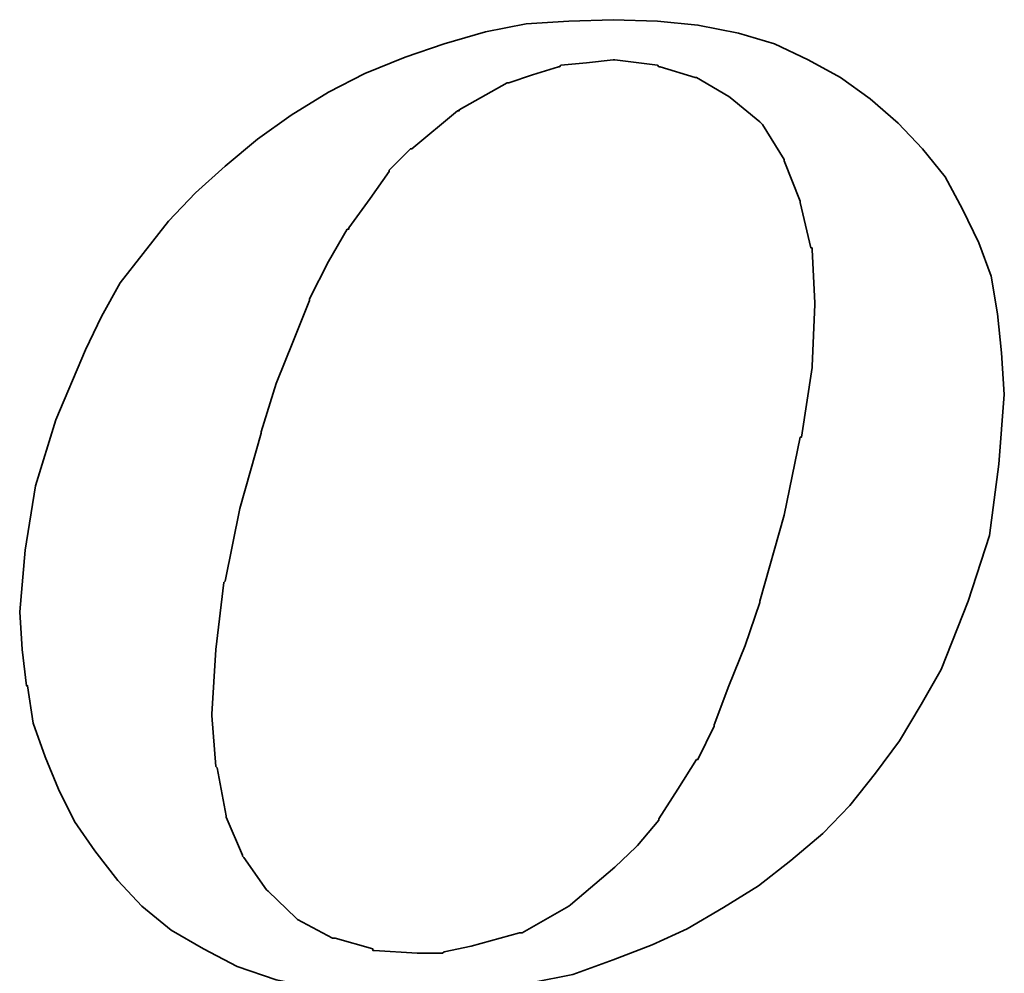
# Model space of a CAD drawing. Extents: x 32 to 191, y 46 to 143.
# Tile 42 of 53: x 166.28 to 168.17, y 95.17 to 97.01. Entities that reach past the tile are written whole.
import ezdxf

# ---------------------------------------------------------------- set-up
doc = ezdxf.new("R2010")
doc.units = 0
doc.header["$LTSCALE"] = 3
doc.header["$MEASUREMENT"] = 0
doc.layers.add('DIM', color=4, linetype='Continuous')
doc.layers.add('layer 1', color=7, linetype='Continuous')

# ---------------------------------------------------------------- blocks, each defined once
blk = doc.blocks.new('TBI MOTION logo(完整正式版)')
at = {"layer": 'layer 1', "color": 22, "lineweight": 35}
for points, knots in [([(-11.34375, -6.98375), (-11.34375, -6.98375), (-10.91375, -7.43875), (-10.91375, -7.43875), (-10.91375, -7.43875), (-10.91375, -7.43875), (-10.38625, -7.87125), (-10.38625, -7.87125), (-10.38625, -7.87125), (-10.38625, -7.87125), (-9.81125, -8.20375), (-9.81125, -8.20375), (-9.81125, -8.20375), (-9.81125, -8.20375), (-9.21125, -8.51875), (-9.21125, -8.51875), (-9.21125, -8.51875), (-9.21125, -8.51875), (-8.51625, -8.75875), (-8.51625, -8.75875), (-8.51625, -8.75875), (-8.51625, -8.75875), (-7.77125, -8.90375), (-7.77125, -8.90375), (-7.77125, -8.90375), (-7.77125, -8.90375), (-6.97875, -8.99875), (-6.97875, -8.99875), (-6.97875, -8.99875), (-6.97875, -8.99875), (-6.14125, -9.02375), (-6.14125, -9.02375), (-6.14125, -9.02375), (-6.14125, -9.02375), (-5.37125, -8.99875), (-5.37125, -8.99875), (-5.37125, -8.99875), (-5.37125, -8.99875), (-4.65375, -8.94875), (-4.65375, -8.94875), (-4.65375, -8.94875), (-4.65375, -8.94875), (-3.93375, -8.80625), (-3.93375, -8.80625), (-3.93375, -8.80625), (-3.93375, -8.80625), (-3.21375, -8.66375), (-3.21375, -8.66375), (-3.21375, -8.66375), (-3.21375, -8.66375), (-2.49375, -8.39875), (-2.49375, -8.39875), (-2.49375, -8.39875), (-2.49375, -8.39875), (-1.79875, -8.13375), (-1.79875, -8.13375), (-1.79875, -8.13375), (-1.79875, -8.13375), (-1.17375, -7.84375), (-1.17375, -7.84375), (-1.17375, -7.84375), (-1.17375, -7.84375), (-0.52375, -7.46375), (-0.52375, -7.46375), (-0.52375, -7.46375), (-0.52375, -7.46375), (0.10124, -7.07875), (0.10124, -7.07875), (0.10124, -7.07875), (0.10124, -7.07875), (0.67625, -6.62375), (0.67625, -6.62375), (0.67625, -6.62375), (0.67625, -6.62375), (1.24874, -6.14375), (1.24874, -6.14375), (1.24874, -6.14375), (1.24874, -6.14375), (1.72874, -5.64125), (1.72874, -5.64125), (1.72874, -5.64125), (1.72874, -5.64125), (2.18624, -5.06375), (2.18624, -5.06375), (2.18624, -5.06375), (2.18624, -5.06375), (2.61625, -4.48874), (2.61625, -4.48874), (2.61625, -4.48874), (2.61625, -4.48874), (3.00125, -3.83874), (3.00125, -3.83874), (3.00125, -3.83874), (3.00125, -3.83874), (3.36124, -3.21374), (3.36124, -3.21374), (3.36124, -3.21374), (3.36124, -3.21374), (3.84374, -1.99125), (3.84374, -1.99125), (3.84374, -1.99125), (3.84374, -1.99125), (4.22625, -0.81875), (4.22625, -0.81875), (4.22625, -0.81875), (4.22625, -0.81875), (4.39125, 0.45624), (4.39125, 0.45624), (4.39125, 0.45624), (4.39125, 0.45624), (4.48874, 1.70124), (4.48874, 1.70124), (4.48874, 1.70124), (4.48874, 1.70124), (4.43874, 2.44625), (4.43874, 2.44625), (4.43874, 2.44625), (4.43874, 2.44625), (4.36874, 3.14125), (4.36874, 3.14125), (4.36874, 3.14125), (4.36874, 3.14125), (4.25125, 3.81125), (4.25125, 3.81125), (4.25125, 3.81125), (4.25125, 3.81125), (4.03124, 4.41125), (4.03124, 4.41125), (4.03124, 4.41125), (4.03124, 4.41125), (3.74374, 5.01125), (3.74374, 5.01125), (3.74374, 5.01125), (3.74374, 5.01125), (3.43124, 5.58875), (3.43124, 5.58875), (3.43124, 5.58875), (3.43124, 5.58875), (3.02625, 6.09125), (3.02625, 6.09125), (3.02625, 6.09125), (3.02625, 6.09125), (2.59374, 6.54875), (2.59374, 6.54875), (2.59374, 6.54875), (2.59374, 6.54875), (2.09124, 6.98125), (2.09124, 6.98125), (2.09124, 6.98125), (2.09124, 6.98125), (1.56124, 7.36625), (1.56124, 7.36625), (1.56124, 7.36625), (1.56124, 7.36625), (0.98624, 7.67625), (0.98624, 7.67625), (0.98624, 7.67625), (0.98624, 7.67625), (0.38624, 7.96375), (0.38624, 7.96375), (0.38624, 7.96375), (0.38624, 7.96375), (-0.25875, 8.15625), (-0.25875, 8.15625), (-0.25875, 8.15625), (-0.25875, 8.15625), (-0.98125, 8.30125), (-0.98125, 8.30125), (-0.98125, 8.30125), (-0.98125, 8.30125), (-1.70124, 8.37125), (-1.70124, 8.37125), (-1.70124, 8.37125), (-1.70124, 8.37125), (-2.49375, 8.39624), (-2.49375, 8.39624), (-2.49375, 8.39624), (-2.49375, 8.39624), (-3.28625, 8.37125), (-3.28625, 8.37125), (-3.28625, 8.37125), (-3.28625, 8.37125), (-4.05125, 8.32125), (-4.05125, 8.32125), (-4.05125, 8.32125), (-4.05125, 8.32125), (-4.77375, 8.18125), (-4.77375, 8.18125), (-4.77375, 8.18125), (-4.77375, 8.18125), (-5.51625, 7.96375), (-5.51625, 7.96375), (-5.51625, 7.96375), (-5.51625, 7.96375), (-6.21125, 7.72625), (-6.21125, 7.72625), (-6.21125, 7.72625), (-6.21125, 7.72625), (-6.92875, 7.43625), (-6.92875, 7.43625), (-6.92875, 7.43625), (-6.92875, 7.43625), (-7.57875, 7.10125), (-7.57875, 7.10125), (-7.57875, 7.10125), (-7.57875, 7.10125), (-8.24875, 6.69125), (-8.24875, 6.69125), (-8.24875, 6.69125), (-8.24875, 6.69125), (-8.84875, 6.26125), (-8.84875, 6.26125), (-8.84875, 6.26125), (-8.84875, 6.26125), (-9.42625, 5.78125), (-9.42625, 5.78125), (-9.42625, 5.78125), (-9.42625, 5.78125), (-9.95375, 5.30125), (-9.95375, 5.30125), (-9.95375, 5.30125), (-9.95375, 5.30125), (-10.43375, 4.79624), (-10.43375, 4.79624), (-10.43375, 4.79624), (-10.43375, 4.79624), (-10.88875, 4.22125), (-10.88875, 4.22125), (-10.88875, 4.22125), (-10.88875, 4.22125), (-11.29875, 3.69375), (-11.29875, 3.69375), (-11.29875, 3.69375), (-11.29875, 3.69375), (-11.63375, 3.09125), (-11.63375, 3.09125), (-11.63375, 3.09125), (-11.63375, 3.09125), (-11.91875, 2.49625), (-11.91875, 2.49625), (-11.91875, 2.49625), (-11.91875, 2.49625), (-12.44875, 1.24625), (-12.44875, 1.24625), (-12.44875, 1.24625), (-12.44875, 1.24625), (-12.80875, 0.06874), (-12.80875, 0.06874), (-12.80875, 0.06874), (-12.80875, 0.06874), (-12.99875, -1.07875), (-12.99875, -1.07875), (-12.99875, -1.07875), (-12.99875, -1.07875), (-13.09375, -2.18375), (-13.09375, -2.18375), (-13.09375, -2.18375), (-13.09375, -2.18375), (-13.04875, -2.85375), (-13.04875, -2.85375), (-13.04875, -2.85375), (-13.04875, -2.85375), (-12.97375, -3.50375), (-12.97375, -3.50375), (-12.97375, -3.50375), (-12.97375, -3.50375), (-12.95375, -3.50375), (-12.95375, -3.50375), (-12.95375, -3.50375), (-12.95375, -3.50375), (-12.85375, -4.17375), (-12.85375, -4.17375), (-12.85375, -4.17375), (-12.85375, -4.17375), (-12.63875, -4.77624), (-12.63875, -4.77624), (-12.63875, -4.77624), (-12.63875, -4.77624), (-12.39875, -5.35125), (-12.39875, -5.35125), (-12.39875, -5.35125), (-12.39875, -5.35125), (-12.11375, -5.92875), (-12.11375, -5.92875), (-12.11375, -5.92875), (-12.11375, -5.92875), (-11.75375, -6.45375), (-11.75375, -6.45375), (-11.75375, -6.45375), (-11.75375, -6.45375), (-11.34375, -6.98375), (-11.34375, -6.98375)], [0, 0, 0, 0, 0.01369863, 0.01369863, 0.01369863, 0.01369863, 0.02739726, 0.02739726, 0.02739726, 0.02739726, 0.04109589, 0.04109589, 0.04109589, 0.04109589, 0.05479452, 0.05479452, 0.05479452, 0.05479452, 0.06849315, 0.06849315, 0.06849315, 0.06849315, 0.08219178, 0.08219178, 0.08219178, 0.08219178, 0.09589041, 0.09589041, 0.09589041, 0.09589041, 0.10958904, 0.10958904, 0.10958904, 0.10958904, 0.12328767, 0.12328767, 0.12328767, 0.12328767, 0.1369863, 0.1369863, 0.1369863, 0.1369863, 0.15068493, 0.15068493, 0.15068493, 0.15068493, 0.16438356, 0.16438356, 0.16438356, 0.16438356, 0.17808219, 0.17808219, 0.17808219, 0.17808219, 0.19178082, 0.19178082, 0.19178082, 0.19178082, 0.20547945, 0.20547945, 0.20547945, 0.20547945, 0.21917808, 0.21917808, 0.21917808, 0.21917808, 0.23287671, 0.23287671, 0.23287671, 0.23287671, 0.24657534, 0.24657534, 0.24657534, 0.24657534, 0.26027397, 0.26027397, 0.26027397, 0.26027397, 0.2739726, 0.2739726, 0.2739726, 0.2739726, 0.28767123, 0.28767123, 0.28767123, 0.28767123, 0.30136986, 0.30136986, 0.30136986, 0.30136986, 0.31506849, 0.31506849, 0.31506849, 0.31506849, 0.32876712, 0.32876712, 0.32876712, 0.32876712, 0.34246575, 0.34246575, 0.34246575, 0.34246575, 0.35616438, 0.35616438, 0.35616438, 0.35616438, 0.36986301, 0.36986301, 0.36986301, 0.36986301, 0.38356164, 0.38356164, 0.38356164, 0.38356164, 0.39726027, 0.39726027, 0.39726027, 0.39726027, 0.4109589, 0.4109589, 0.4109589, 0.4109589, 0.42465753, 0.42465753, 0.42465753, 0.42465753, 0.43835616, 0.43835616, 0.43835616, 0.43835616, 0.45205479, 0.45205479, 0.45205479, 0.45205479, 0.46575342, 0.46575342, 0.46575342, 0.46575342, 0.47945205, 0.47945205, 0.47945205, 0.47945205, 0.49315068, 0.49315068, 0.49315068, 0.49315068, 0.50684932, 0.50684932, 0.50684932, 0.50684932, 0.52054795, 0.52054795, 0.52054795, 0.52054795, 0.53424658, 0.53424658, 0.53424658, 0.53424658, 0.54794521, 0.54794521, 0.54794521, 0.54794521, 0.56164384, 0.56164384, 0.56164384, 0.56164384, 0.57534247, 0.57534247, 0.57534247, 0.57534247, 0.5890411, 0.5890411, 0.5890411, 0.5890411, 0.60273973, 0.60273973, 0.60273973, 0.60273973, 0.61643836, 0.61643836, 0.61643836, 0.61643836, 0.63013699, 0.63013699, 0.63013699, 0.63013699, 0.64383562, 0.64383562, 0.64383562, 0.64383562, 0.65753425, 0.65753425, 0.65753425, 0.65753425, 0.67123288, 0.67123288, 0.67123288, 0.67123288, 0.68493151, 0.68493151, 0.68493151, 0.68493151, 0.69863014, 0.69863014, 0.69863014, 0.69863014, 0.71232877, 0.71232877, 0.71232877, 0.71232877, 0.7260274, 0.7260274, 0.7260274, 0.7260274, 0.73972603, 0.73972603, 0.73972603, 0.73972603, 0.75342466, 0.75342466, 0.75342466, 0.75342466, 0.76712329, 0.76712329, 0.76712329, 0.76712329, 0.78082192, 0.78082192, 0.78082192, 0.78082192, 0.79452055, 0.79452055, 0.79452055, 0.79452055, 0.80821918, 0.80821918, 0.80821918, 0.80821918, 0.82191781, 0.82191781, 0.82191781, 0.82191781, 0.83561644, 0.83561644, 0.83561644, 0.83561644, 0.84931507, 0.84931507, 0.84931507, 0.84931507, 0.8630137, 0.8630137, 0.8630137, 0.8630137, 0.87671233, 0.87671233, 0.87671233, 0.87671233, 0.89041096, 0.89041096, 0.89041096, 0.89041096, 0.90410959, 0.90410959, 0.90410959, 0.90410959, 0.91780822, 0.91780822, 0.91780822, 0.91780822, 0.93150685, 0.93150685, 0.93150685, 0.93150685, 0.94520548, 0.94520548, 0.94520548, 0.94520548, 0.95890411, 0.95890411, 0.95890411, 0.95890411, 0.97260274, 0.97260274, 0.97260274, 0.97260274, 0.98630137, 0.98630137, 0.98630137, 0.98630137, 1, 1, 1, 1]), ([(-8.77875, 1.03124), (-8.77875, 1.03124), (-8.51625, 1.89625), (-8.51625, 1.89625), (-8.51625, 1.89625), (-8.51625, 1.89625), (-8.20375, 2.66375), (-8.20375, 2.66375), (-8.20375, 2.66375), (-8.20375, 2.66375), (-7.91625, 3.38125), (-7.91625, 3.38125), (-7.91625, 3.38125), (-7.91625, 3.38125), (-7.91625, 3.40624), (-7.91625, 3.40624), (-7.91625, 3.40624), (-7.91625, 3.40624), (-7.57875, 4.07624), (-7.57875, 4.07624), (-7.57875, 4.07624), (-7.57875, 4.07624), (-7.24375, 4.65125), (-7.24375, 4.65125), (-7.24375, 4.65125), (-7.24375, 4.65125), (-7.21875, 4.65125), (-7.21875, 4.65125), (-7.21875, 4.65125), (-7.21875, 4.65125), (-7.21875, 4.67624), (-7.21875, 4.67624), (-7.21875, 4.67624), (-7.21875, 4.67624), (-6.83625, 5.20375), (-6.83625, 5.20375), (-6.83625, 5.20375), (-6.83625, 5.20375), (-6.49875, 5.68625), (-6.49875, 5.68625), (-6.49875, 5.68625), (-6.49875, 5.68625), (-6.49875, 5.70625), (-6.49875, 5.70625), (-6.49875, 5.70625), (-6.49875, 5.70625), (-6.11625, 6.09125), (-6.11625, 6.09125), (-6.11625, 6.09125), (-6.11625, 6.09125), (-6.09125, 6.09125), (-6.09125, 6.09125), (-6.09125, 6.09125), (-6.09125, 6.09125), (-5.27375, 6.76625), (-5.27375, 6.76625), (-5.27375, 6.76625), (-5.27375, 6.76625), (-5.24875, 6.76625), (-5.24875, 6.76625), (-5.24875, 6.76625), (-5.24875, 6.76625), (-5.24875, 6.78625), (-5.24875, 6.78625), (-5.24875, 6.78625), (-5.24875, 6.78625), (-4.38875, 7.26624), (-4.38875, 7.26624), (-4.38875, 7.26624), (-4.38875, 7.26624), (-4.36125, 7.26624), (-4.36125, 7.26624), (-4.36125, 7.26624), (-4.36125, 7.26624), (-3.93375, 7.41125), (-3.93375, 7.41125), (-3.93375, 7.41125), (-3.93375, 7.41125), (-3.47375, 7.55625), (-3.47375, 7.55625), (-3.47375, 7.55625), (-3.47375, 7.55625), (-3.45375, 7.55625), (-3.45375, 7.55625), (-3.45375, 7.55625), (-3.45375, 7.55625), (-3.42875, 7.58124), (-3.42875, 7.58124), (-3.42875, 7.58124), (-3.42875, 7.58124), (-2.97375, 7.62625), (-2.97375, 7.62625), (-2.97375, 7.62625), (-2.97375, 7.62625), (-2.49375, 7.67625), (-2.49375, 7.67625), (-2.49375, 7.67625), (-2.49375, 7.67625), (-2.46875, 7.67625), (-2.46875, 7.67625), (-2.46875, 7.67625), (-2.46875, 7.67625), (-1.70124, 7.58124), (-1.70124, 7.58124), (-1.70124, 7.58124), (-1.70124, 7.58124), (-1.67875, 7.55625), (-1.67875, 7.55625), (-1.67875, 7.55625), (-1.67875, 7.55625), (-1.65375, 7.55625), (-1.65375, 7.55625), (-1.65375, 7.55625), (-1.65375, 7.55625), (-1.03125, 7.36625), (-1.03125, 7.36625), (-1.03125, 7.36625), (-1.03125, 7.36625), (-1.00625, 7.36625), (-1.00625, 7.36625), (-1.00625, 7.36625), (-1.00625, 7.36625), (-0.43124, 7.02624), (-0.43124, 7.02624), (-0.43124, 7.02624), (-0.43124, 7.02624), (-0.40625, 7.00624), (-0.40625, 7.00624), (-0.40625, 7.00624), (-0.40625, 7.00624), (0.12124, 6.57124), (0.12124, 6.57124), (0.12124, 6.57124), (0.12124, 6.57124), (0.14624, 6.54875), (0.14624, 6.54875), (0.14624, 6.54875), (0.14624, 6.54875), (0.17124, 6.52375), (0.17124, 6.52375), (0.17124, 6.52375), (0.17124, 6.52375), (0.55625, 5.89875), (0.55625, 5.89875), (0.55625, 5.89875), (0.55625, 5.89875), (0.55625, 5.87625), (0.55625, 5.87625), (0.55625, 5.87625), (0.55625, 5.87625), (0.84124, 5.15625), (0.84124, 5.15625), (0.84124, 5.15625), (0.84124, 5.15625), (0.84124, 5.13125), (0.84124, 5.13125), (0.84124, 5.13125), (0.84124, 5.13125), (1.03624, 4.31875), (1.03624, 4.31875), (1.03624, 4.31875), (1.03624, 4.31875), (1.05624, 4.31875), (1.05624, 4.31875), (1.05624, 4.31875), (1.05624, 4.31875), (1.05624, 4.29125), (1.05624, 4.29125), (1.05624, 4.29125), (1.05624, 4.29125), (1.10625, 3.33125), (1.10625, 3.33125), (1.10625, 3.33125), (1.10625, 3.33125), (1.10625, 3.30875), (1.10625, 3.30875), (1.10625, 3.30875), (1.10625, 3.30875), (1.05624, 2.20624), (1.05624, 2.20624), (1.05624, 2.20624), (1.05624, 2.20624), (1.05624, 2.18124), (1.05624, 2.18124), (1.05624, 2.18124), (1.05624, 2.18124), (0.86624, 0.93624), (0.86624, 0.93624), (0.86624, 0.93624), (0.86624, 0.93624), (0.84124, 0.93624), (0.84124, 0.93624), (0.84124, 0.93624), (0.84124, 0.93624), (0.55625, -0.45874), (0.55625, -0.45874), (0.55625, -0.45874), (0.55625, -0.45874), (0.12124, -1.99125), (0.12124, -1.99125), (0.12124, -1.99125), (0.12124, -1.99125), (0.12124, -2.01874), (0.12124, -2.01874), (0.12124, -2.01874), (0.12124, -2.01874), (-0.13874, -2.78375), (-0.13874, -2.78375), (-0.13874, -2.78375), (-0.13874, -2.78375), (-0.43124, -3.50375), (-0.43124, -3.50375), (-0.43124, -3.50375), (-0.43124, -3.50375), (-0.69375, -4.19875), (-0.69375, -4.19875), (-0.69375, -4.19875), (-0.69375, -4.19875), (-0.69375, -4.22375), (-0.69375, -4.22375), (-0.69375, -4.22375), (-0.69375, -4.22375), (-0.98125, -4.82374), (-0.98125, -4.82374), (-0.98125, -4.82374), (-0.98125, -4.82374), (-1.00625, -4.82374), (-1.00625, -4.82374), (-1.00625, -4.82374), (-1.00625, -4.82374), (-1.33875, -5.35125), (-1.33875, -5.35125), (-1.33875, -5.35125), (-1.33875, -5.35125), (-1.67875, -5.87875), (-1.67875, -5.87875), (-1.67875, -5.87875), (-1.67875, -5.87875), (-1.67875, -5.90375), (-1.67875, -5.90375), (-1.67875, -5.90375), (-1.67875, -5.90375), (-2.05875, -6.35875), (-2.05875, -6.35875), (-2.05875, -6.35875), (-2.05875, -6.35875), (-2.08375, -6.38375), (-2.08375, -6.38375), (-2.08375, -6.38375), (-2.08375, -6.38375), (-2.46875, -6.74375), (-2.46875, -6.74375), (-2.46875, -6.74375), (-2.46875, -6.74375), (-3.25875, -7.41625), (-3.25875, -7.41625), (-3.25875, -7.41625), (-3.25875, -7.41625), (-3.28625, -7.43875), (-3.28625, -7.43875), (-3.28625, -7.43875), (-3.28625, -7.43875), (-4.12375, -7.91875), (-4.12375, -7.91875), (-4.12375, -7.91875), (-4.12375, -7.91875), (-4.14875, -7.91875), (-4.14875, -7.91875), (-4.14875, -7.91875), (-4.14875, -7.91875), (-4.17125, -7.91875), (-4.17125, -7.91875), (-4.17125, -7.91875), (-4.17125, -7.91875), (-5.03375, -8.15875), (-5.03375, -8.15875), (-5.03375, -8.15875), (-5.03375, -8.15875), (-5.51625, -8.25625), (-5.51625, -8.25625), (-5.51625, -8.25625), (-5.51625, -8.25625), (-5.54125, -8.27875), (-5.54125, -8.27875), (-5.54125, -8.27875), (-5.54125, -8.27875), (-5.56375, -8.27875), (-5.56375, -8.27875), (-5.56375, -8.27875), (-5.56375, -8.27875), (-5.99625, -8.27875), (-5.99625, -8.27875), (-5.99625, -8.27875), (-5.99625, -8.27875), (-6.76375, -8.23125), (-6.76375, -8.23125), (-6.76375, -8.23125), (-6.76375, -8.23125), (-6.78875, -8.23125), (-6.78875, -8.23125), (-6.78875, -8.23125), (-6.78875, -8.23125), (-6.78875, -8.20375), (-6.78875, -8.20375), (-6.78875, -8.20375), (-6.78875, -8.20375), (-7.45875, -8.01375), (-7.45875, -8.01375), (-7.45875, -8.01375), (-7.45875, -8.01375), (-7.48375, -8.01375), (-7.48375, -8.01375), (-7.48375, -8.01375), (-7.48375, -8.01375), (-7.50875, -8.01375), (-7.50875, -8.01375), (-7.50875, -8.01375), (-7.50875, -8.01375), (-8.13125, -7.67875), (-8.13125, -7.67875), (-8.13125, -7.67875), (-8.13125, -7.67875), (-8.15625, -7.65375), (-8.15625, -7.65375), (-8.15625, -7.65375), (-8.15625, -7.65375), (-8.65875, -7.17375), (-8.65875, -7.17375), (-8.65875, -7.17375), (-8.65875, -7.17375), (-8.68375, -7.14875), (-8.68375, -7.14875), (-8.68375, -7.14875), (-8.68375, -7.14875), (-9.08875, -6.57375), (-9.08875, -6.57375), (-9.08875, -6.57375), (-9.08875, -6.57375), (-9.11375, -6.54875), (-9.11375, -6.54875), (-9.11375, -6.54875), (-9.11375, -6.54875), (-9.11375, -6.52875), (-9.11375, -6.52875), (-9.11375, -6.52875), (-9.11375, -6.52875), (-9.40375, -5.85375), (-9.40375, -5.85375), (-9.40375, -5.85375), (-9.40375, -5.85375), (-9.40375, -5.82875), (-9.40375, -5.82875), (-9.40375, -5.82875), (-9.40375, -5.82875), (-9.56875, -4.96875), (-9.56875, -4.96875), (-9.56875, -4.96875), (-9.56875, -4.96875), (-9.59375, -4.94375), (-9.59375, -4.94375), (-9.59375, -4.94375), (-9.59375, -4.94375), (-9.66375, -4.03375), (-9.66375, -4.03375), (-9.66375, -4.03375), (-9.66375, -4.03375), (-9.66375, -4.00875), (-9.66375, -4.00875), (-9.66375, -4.00875), (-9.66375, -4.00875), (-9.59375, -2.85375), (-9.59375, -2.85375), (-9.59375, -2.85375), (-9.59375, -2.85375), (-9.45125, -1.65875), (-9.45125, -1.65875), (-9.45125, -1.65875), (-9.45125, -1.65875), (-9.42625, -1.63375), (-9.42625, -1.63375), (-9.42625, -1.63375), (-9.42625, -1.63375), (-9.16125, -0.33875), (-9.16125, -0.33875), (-9.16125, -0.33875), (-9.16125, -0.33875), (-8.77875, 1.00624), (-8.77875, 1.00624), (-8.77875, 1.00624), (-8.77875, 1.00624), (-8.77875, 1.03124), (-8.77875, 1.03124)], [0, 0, 0, 0, 0.01020408, 0.01020408, 0.01020408, 0.01020408, 0.02040816, 0.02040816, 0.02040816, 0.02040816, 0.03061224, 0.03061224, 0.03061224, 0.03061224, 0.04081633, 0.04081633, 0.04081633, 0.04081633, 0.05102041, 0.05102041, 0.05102041, 0.05102041, 0.06122449, 0.06122449, 0.06122449, 0.06122449, 0.07142857, 0.07142857, 0.07142857, 0.07142857, 0.08163265, 0.08163265, 0.08163265, 0.08163265, 0.09183673, 0.09183673, 0.09183673, 0.09183673, 0.10204082, 0.10204082, 0.10204082, 0.10204082, 0.1122449, 0.1122449, 0.1122449, 0.1122449, 0.12244898, 0.12244898, 0.12244898, 0.12244898, 0.13265306, 0.13265306, 0.13265306, 0.13265306, 0.14285714, 0.14285714, 0.14285714, 0.14285714, 0.15306122, 0.15306122, 0.15306122, 0.15306122, 0.16326531, 0.16326531, 0.16326531, 0.16326531, 0.17346939, 0.17346939, 0.17346939, 0.17346939, 0.18367347, 0.18367347, 0.18367347, 0.18367347, 0.19387755, 0.19387755, 0.19387755, 0.19387755, 0.20408163, 0.20408163, 0.20408163, 0.20408163, 0.21428571, 0.21428571, 0.21428571, 0.21428571, 0.2244898, 0.2244898, 0.2244898, 0.2244898, 0.23469388, 0.23469388, 0.23469388, 0.23469388, 0.24489796, 0.24489796, 0.24489796, 0.24489796, 0.25510204, 0.25510204, 0.25510204, 0.25510204, 0.26530612, 0.26530612, 0.26530612, 0.26530612, 0.2755102, 0.2755102, 0.2755102, 0.2755102, 0.28571429, 0.28571429, 0.28571429, 0.28571429, 0.29591837, 0.29591837, 0.29591837, 0.29591837, 0.30612245, 0.30612245, 0.30612245, 0.30612245, 0.31632653, 0.31632653, 0.31632653, 0.31632653, 0.32653061, 0.32653061, 0.32653061, 0.32653061, 0.33673469, 0.33673469, 0.33673469, 0.33673469, 0.34693878, 0.34693878, 0.34693878, 0.34693878, 0.35714286, 0.35714286, 0.35714286, 0.35714286, 0.36734694, 0.36734694, 0.36734694, 0.36734694, 0.37755102, 0.37755102, 0.37755102, 0.37755102, 0.3877551, 0.3877551, 0.3877551, 0.3877551, 0.39795918, 0.39795918, 0.39795918, 0.39795918, 0.40816327, 0.40816327, 0.40816327, 0.40816327, 0.41836735, 0.41836735, 0.41836735, 0.41836735, 0.42857143, 0.42857143, 0.42857143, 0.42857143, 0.43877551, 0.43877551, 0.43877551, 0.43877551, 0.44897959, 0.44897959, 0.44897959, 0.44897959, 0.45918367, 0.45918367, 0.45918367, 0.45918367, 0.46938776, 0.46938776, 0.46938776, 0.46938776, 0.47959184, 0.47959184, 0.47959184, 0.47959184, 0.48979592, 0.48979592, 0.48979592, 0.48979592, 0.5, 0.5, 0.5, 0.5, 0.51020408, 0.51020408, 0.51020408, 0.51020408, 0.52040816, 0.52040816, 0.52040816, 0.52040816, 0.53061224, 0.53061224, 0.53061224, 0.53061224, 0.54081633, 0.54081633, 0.54081633, 0.54081633, 0.55102041, 0.55102041, 0.55102041, 0.55102041, 0.56122449, 0.56122449, 0.56122449, 0.56122449, 0.57142857, 0.57142857, 0.57142857, 0.57142857, 0.58163265, 0.58163265, 0.58163265, 0.58163265, 0.59183673, 0.59183673, 0.59183673, 0.59183673, 0.60204082, 0.60204082, 0.60204082, 0.60204082, 0.6122449, 0.6122449, 0.6122449, 0.6122449, 0.62244898, 0.62244898, 0.62244898, 0.62244898, 0.63265306, 0.63265306, 0.63265306, 0.63265306, 0.64285714, 0.64285714, 0.64285714, 0.64285714, 0.65306122, 0.65306122, 0.65306122, 0.65306122, 0.66326531, 0.66326531, 0.66326531, 0.66326531, 0.67346939, 0.67346939, 0.67346939, 0.67346939, 0.68367347, 0.68367347, 0.68367347, 0.68367347, 0.69387755, 0.69387755, 0.69387755, 0.69387755, 0.70408163, 0.70408163, 0.70408163, 0.70408163, 0.71428571, 0.71428571, 0.71428571, 0.71428571, 0.7244898, 0.7244898, 0.7244898, 0.7244898, 0.73469388, 0.73469388, 0.73469388, 0.73469388, 0.74489796, 0.74489796, 0.74489796, 0.74489796, 0.75510204, 0.75510204, 0.75510204, 0.75510204, 0.76530612, 0.76530612, 0.76530612, 0.76530612, 0.7755102, 0.7755102, 0.7755102, 0.7755102, 0.78571429, 0.78571429, 0.78571429, 0.78571429, 0.79591837, 0.79591837, 0.79591837, 0.79591837, 0.80612245, 0.80612245, 0.80612245, 0.80612245, 0.81632653, 0.81632653, 0.81632653, 0.81632653, 0.82653061, 0.82653061, 0.82653061, 0.82653061, 0.83673469, 0.83673469, 0.83673469, 0.83673469, 0.84693878, 0.84693878, 0.84693878, 0.84693878, 0.85714286, 0.85714286, 0.85714286, 0.85714286, 0.86734694, 0.86734694, 0.86734694, 0.86734694, 0.87755102, 0.87755102, 0.87755102, 0.87755102, 0.8877551, 0.8877551, 0.8877551, 0.8877551, 0.89795918, 0.89795918, 0.89795918, 0.89795918, 0.90816327, 0.90816327, 0.90816327, 0.90816327, 0.91836735, 0.91836735, 0.91836735, 0.91836735, 0.92857143, 0.92857143, 0.92857143, 0.92857143, 0.93877551, 0.93877551, 0.93877551, 0.93877551, 0.94897959, 0.94897959, 0.94897959, 0.94897959, 0.95918367, 0.95918367, 0.95918367, 0.95918367, 0.96938776, 0.96938776, 0.96938776, 0.96938776, 0.97959184, 0.97959184, 0.97959184, 0.97959184, 0.98979592, 0.98979592, 0.98979592, 0.98979592, 1, 1, 1, 1])]:
    blk.add_open_spline(points, degree=3, knots=knots, dxfattribs=at)

msp = doc.modelspace()

# ---------------------------------------------------------------- block references
at = {"layer": 'DIM', "xscale": 0.1080000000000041, "yscale": 0.1080000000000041, "zscale": 0.108}
msp.add_blockref('TBI MOTION logo(完整正式版)', (167.6902, 96.1044), dxfattribs=at)

doc.saveas('drawing.dxf')
